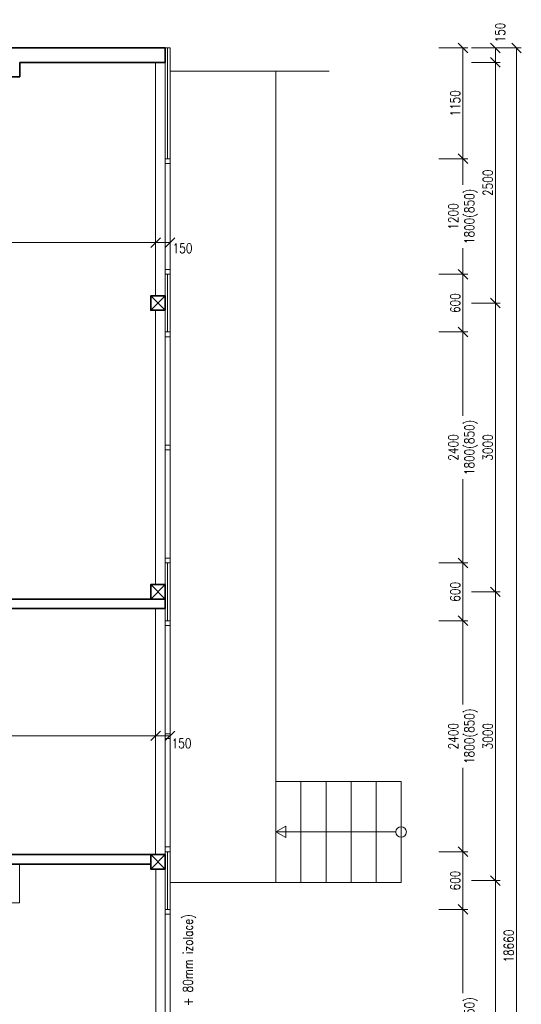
# Model space of a CAD drawing. Header units: millimetres. Extents: x -485339 to 350584, y -1189936 to 0.
# Tile 233 of 256: x -61287 to -56076, y -723233 to -713004. Entities that reach past the tile are written whole.
import ezdxf

# ---------------------------------------------------------------- set-up
doc = ezdxf.new("R2010")
doc.units = ezdxf.units.MM
doc.header["$LTSCALE"] = 10
doc.layers.get('Defpoints').update_dxf_attribs({"color": 201})
for name, color, linetype, lineweight, true_color in [('BOUR_OBV.PLÁŠT', 7, 'Continuous', 18, 0xdba400), ('BOUR_OKNA', 7, 'Continuous', 18, 0xdba400), ('BOURÁNÍ_POPIS', 7, 'Continuous', 18, 0xdba400)]:
    doc.layers.add(name, color=color, linetype=linetype, lineweight=lineweight, true_color=true_color)
for name, color, linetype, lineweight in [('St_kóty', 132, 'Continuous', 18), ('St_lehký obvodový plášť', 152, 'Continuous', 18), ('St_sloupy_opláštění_půdorys', 25, 'Continuous', 35), ('St_čáry_obrys', 5, 'Continuous', 35), ('St_čáry_plné', 250, 'Continuous', 18)]:
    doc.layers.add(name, color=color, linetype=linetype, lineweight=lineweight)
doc.layers.add('St_plocha_místn', color=140, linetype='Continuous', lineweight=18, plot=False)
doc.styles.get("Standard").update_dxf_attribs({"font": 'simplex.shx', "width": 0.8})
doc.linetypes.add('ZIGZAG', pattern='A,0.00254,-5.08,[131,ltypeshp.shx,S=5.08,R=0,X=-5.08,Y=0],-10.16,[131,ltypeshp.shx,S=5.08,R=180,X=5.08,Y=0],-5.08', length=20.32254)
doc.dimstyles.new('stavebníM50 vnitřní', dxfattribs={"dimtxt": 100, "dimasz": 100, "dimexe": 50, "dimexo": 100, "dimgap": 30, "dimtad": 1, "dimdec": 0, "dimtxsty": 'Standard', "dimblk": 'OBLIQUE', "dimcen": 2.5, "dimclrd": 256, "dimclre": 256, "dimclrt": 256, "dimadec": 0, "dimazin": 0, "dimtfac": 1, "dimtdec": 0, "dimtmove": 2, "dimatfit": 2, "dimldrblk": 'OBLIQUE', "dimfxl": 250, "dimfxlon": 1, "dimlwd": -1, "dimlwe": -1, "dimarcsym": 0})

# ---------------------------------------------------------------- blocks, each defined once
blk = doc.blocks.new('G$CBB62DE26')
at = {"layer": 'St_sloupy_opláštění_půdorys', "color": 0, "ltscale": 2}
blk.add_lwpolyline([(-75, -150), (75, -150), (75, 0), (-75, 0)], close=True, dxfattribs=at)
for points in [[(-75, 0), (75, -150)], [(75, 0), (-75, -150)]]:
    blk.add_lwpolyline(points, dxfattribs=at)
blk = doc.blocks.new('G$C9C144299')
at = {"layer": 'St_lehký obvodový plášť', "color": 0, "ltscale": 2}
for points in [[(0, -50), (2400, -50), (2400, 0), (0, 0)], [(0, -50), (0, -50), (0, 0), (0, 0)], [(0, -50), (0, -50), (0, 0), (0, 0)], [(0, -50), (50, -50), (50, 0), (0, 0)], [(1225, -50), (1175, -50), (1175, 0), (1225, 0)], [(2400, -50), (2350, -50), (2350, 0), (2400, 0)]]:
    blk.add_lwpolyline(points, close=True, dxfattribs=at)
blk = doc.blocks.new('G$C2A6251B2')
at = {"layer": 'St_lehký obvodový plášť', "color": 0, "ltscale": 2}
for points in [[(0, -50), (1200, -50), (1200, 0), (0, 0)], [(0, -50), (50, -50), (50, 0), (0, 0)], [(1200, -50), (1150, -50), (1150, 0), (1200, 0)]]:
    blk.add_lwpolyline(points, close=True, dxfattribs=at)
blk = doc.blocks.new('_OBLIQUE')
at = {"color": 0, "linetype": 'ByBlock'}
blk.add_line((-0.5, -0.5), (0.5, 0.5), dxfattribs=at)
blk = doc.blocks.new('*D5257')
at = {"layer": 'Defpoints', "color": 0}
for p in [(-58928, -713298), (-58928, -714448), (-56682, -714448)]:
    blk.add_point(p, dxfattribs=at)
at = {"layer": 'St_kóty'}
for p, q in [((-56932, -713298), (-56632, -713298)), ((-56682, -713298), (-56682, -714448)), ((-56932, -714448), (-56632, -714448))]:
    blk.add_line(p, q, dxfattribs=at)
at = {"layer": 'St_kóty', "linetype": 'ByBlock', "xscale": 100, "yscale": 100, "zscale": 100}
for p, rotation in [((-56682, -713298), 90), ((-56682, -714448), 270)]:
    blk.add_blockref('_OBLIQUE', p, dxfattribs=dict(at, rotation=rotation))
at = {"layer": 'St_kóty', "insert": (-56762, -713873), "char_height": 100, "attachment_point": 5, "rotation": 90}
blk.add_mtext('1150', dxfattribs=at)
blk = doc.blocks.new('*D5258')
at = {"layer": 'Defpoints', "color": 0}
for p in [(-58903, -718648), (-58903, -719248), (-56682, -719248)]:
    blk.add_point(p, dxfattribs=at)
at = {"layer": 'St_kóty'}
for p, q in [((-56932, -718648), (-56632, -718648)), ((-56682, -718648), (-56682, -719248)), ((-56932, -719248), (-56632, -719248))]:
    blk.add_line(p, q, dxfattribs=at)
at = {"layer": 'St_kóty', "linetype": 'ByBlock', "xscale": 100, "yscale": 100, "zscale": 100}
for p, rotation in [((-56682, -718648), 90), ((-56682, -719248), 270)]:
    blk.add_blockref('_OBLIQUE', p, dxfattribs=dict(at, rotation=rotation))
at = {"layer": 'St_kóty', "insert": (-56762, -718948), "char_height": 100, "attachment_point": 5, "rotation": 90}
blk.add_mtext('600', dxfattribs=at)
blk = doc.blocks.new('*D5259')
at = {"layer": 'Defpoints', "color": 0}
for p in [(-58903, -719248), (-58903, -721648), (-56682, -721648)]:
    blk.add_point(p, dxfattribs=at)
at = {"layer": 'St_kóty'}
for p, q in [((-56932, -719248), (-56632, -719248)), ((-56682, -719248), (-56682, -720119)), ((-56682, -721648), (-56682, -720777)), ((-56932, -721648), (-56632, -721648))]:
    blk.add_line(p, q, dxfattribs=at)
at = {"layer": 'St_kóty', "linetype": 'ByBlock', "xscale": 100, "yscale": 100, "zscale": 100}
for p, rotation in [((-56682, -719248), 90), ((-56682, -721648), 270)]:
    blk.add_blockref('_OBLIQUE', p, dxfattribs=dict(at, rotation=rotation))
at = {"layer": 'St_kóty', "insert": (-56682, -720448), "char_height": 100, "attachment_point": 5, "rotation": 90}
blk.add_mtext('2400\\P1800(850)', dxfattribs=at)
blk = doc.blocks.new('*D5260')
at = {"layer": 'Defpoints', "color": 0}
for p in [(-58903, -721648), (-58903, -722248), (-56682, -722248)]:
    blk.add_point(p, dxfattribs=at)
at = {"layer": 'St_kóty'}
for p, q in [((-56932, -721648), (-56632, -721648)), ((-56682, -721648), (-56682, -722248)), ((-56932, -722248), (-56632, -722248))]:
    blk.add_line(p, q, dxfattribs=at)
at = {"layer": 'St_kóty', "linetype": 'ByBlock', "xscale": 100, "yscale": 100, "zscale": 100}
for p, rotation in [((-56682, -721648), 90), ((-56682, -722248), 270)]:
    blk.add_blockref('_OBLIQUE', p, dxfattribs=dict(at, rotation=rotation))
at = {"layer": 'St_kóty', "insert": (-56762, -721948), "char_height": 100, "attachment_point": 5, "rotation": 90}
blk.add_mtext('600', dxfattribs=at)
blk = doc.blocks.new('*D5264')
at = {"layer": 'Defpoints', "color": 0}
for p in [(-58928, -714448), (-59750, -715648), (-56682, -715648)]:
    blk.add_point(p, dxfattribs=at)
at = {"layer": 'St_kóty'}
for p, q in [((-56932, -714448), (-56632, -714448)), ((-56682, -714448), (-56682, -714719)), ((-56682, -715648), (-56682, -715377)), ((-56932, -715648), (-56632, -715648))]:
    blk.add_line(p, q, dxfattribs=at)
at = {"layer": 'St_kóty', "linetype": 'ByBlock', "xscale": 100, "yscale": 100, "zscale": 100}
for p, rotation in [((-56682, -714448), 90), ((-56682, -715648), 270)]:
    blk.add_blockref('_OBLIQUE', p, dxfattribs=dict(at, rotation=rotation))
at = {"layer": 'St_kóty', "insert": (-56682, -715048), "char_height": 100, "attachment_point": 5, "rotation": 90}
blk.add_mtext('1200\\P1800(850)', dxfattribs=at)
blk = doc.blocks.new('*D5265')
at = {"layer": 'Defpoints', "color": 0}
for p in [(-59750, -715648), (-59750, -716248), (-56682, -716248)]:
    blk.add_point(p, dxfattribs=at)
at = {"layer": 'St_kóty'}
for p, q in [((-56932, -715648), (-56632, -715648)), ((-56682, -715648), (-56682, -716248)), ((-56932, -716248), (-56632, -716248))]:
    blk.add_line(p, q, dxfattribs=at)
at = {"layer": 'St_kóty', "linetype": 'ByBlock', "xscale": 100, "yscale": 100, "zscale": 100}
for p, rotation in [((-56682, -715648), 90), ((-56682, -716248), 270)]:
    blk.add_blockref('_OBLIQUE', p, dxfattribs=dict(at, rotation=rotation))
at = {"layer": 'St_kóty', "insert": (-56762, -715948), "char_height": 100, "attachment_point": 5, "rotation": 90}
blk.add_mtext('600', dxfattribs=at)
blk = doc.blocks.new('*D5266')
at = {"layer": 'Defpoints', "color": 0}
for p in [(-59750, -716248), (-59750, -718648), (-56682, -718648)]:
    blk.add_point(p, dxfattribs=at)
at = {"layer": 'St_kóty'}
for p, q in [((-56932, -716248), (-56632, -716248)), ((-56682, -716248), (-56682, -717119)), ((-56682, -718648), (-56682, -717777)), ((-56932, -718648), (-56632, -718648))]:
    blk.add_line(p, q, dxfattribs=at)
at = {"layer": 'St_kóty', "linetype": 'ByBlock', "xscale": 100, "yscale": 100, "zscale": 100}
for p, rotation in [((-56682, -716248), 90), ((-56682, -718648), 270)]:
    blk.add_blockref('_OBLIQUE', p, dxfattribs=dict(at, rotation=rotation))
at = {"layer": 'St_kóty', "insert": (-56682, -717448), "char_height": 100, "attachment_point": 5, "rotation": 90}
blk.add_mtext('2400\\P1800(850)', dxfattribs=at)
blk = doc.blocks.new('*D5267')
at = {"layer": 'Defpoints', "color": 0}
for p in [(-58903, -722248), (-59750, -724648), (-56682, -724648)]:
    blk.add_point(p, dxfattribs=at)
at = {"layer": 'St_kóty'}
for p, q in [((-56932, -722248), (-56632, -722248)), ((-56682, -722248), (-56682, -723119)), ((-56682, -724648), (-56682, -723777)), ((-56932, -724648), (-56632, -724648))]:
    blk.add_line(p, q, dxfattribs=at)
at = {"layer": 'St_kóty', "linetype": 'ByBlock', "xscale": 100, "yscale": 100, "zscale": 100}
for p, rotation in [((-56682, -722248), 90), ((-56682, -724648), 270)]:
    blk.add_blockref('_OBLIQUE', p, dxfattribs=dict(at, rotation=rotation))
at = {"layer": 'St_kóty', "insert": (-56682, -723448), "char_height": 100, "attachment_point": 5, "rotation": 90}
blk.add_mtext('2400\\P1800(850)', dxfattribs=at)
blk = doc.blocks.new('*D5270')
at = {"layer": 'Defpoints', "color": 0}
for p in [(-59775, -713298), (-59775, -713448), (-56345, -713448)]:
    blk.add_point(p, dxfattribs=at)
at = {"layer": 'St_kóty'}
for p, q in [((-56595, -713298), (-56295, -713298)), ((-56345, -713298), (-56345, -713448)), ((-56595, -713448), (-56295, -713448))]:
    blk.add_line(p, q, dxfattribs=at)
at = {"layer": 'St_kóty', "linetype": 'ByBlock', "xscale": 100, "yscale": 100, "zscale": 100}
for p, rotation in [((-56345, -713298), 90), ((-56345, -713448), 270)]:
    blk.add_blockref('_OBLIQUE', p, dxfattribs=dict(at, rotation=rotation))
at = {"layer": 'St_kóty', "insert": (-56295, -713138), "char_height": 100, "attachment_point": 5, "rotation": 90}
blk.add_mtext('150', dxfattribs=at)
blk = doc.blocks.new('*D5271')
at = {"layer": 'Defpoints', "color": 0}
for p in [(-59775, -713448), (-59925, -715948), (-56345, -715948)]:
    blk.add_point(p, dxfattribs=at)
at = {"layer": 'St_kóty'}
for p, q in [((-56595, -713448), (-56295, -713448)), ((-56345, -713448), (-56345, -715948)), ((-56595, -715948), (-56295, -715948))]:
    blk.add_line(p, q, dxfattribs=at)
at = {"layer": 'St_kóty', "linetype": 'ByBlock', "xscale": 100, "yscale": 100, "zscale": 100}
for p, rotation in [((-56345, -713448), 90), ((-56345, -715948), 270)]:
    blk.add_blockref('_OBLIQUE', p, dxfattribs=dict(at, rotation=rotation))
at = {"layer": 'St_kóty', "insert": (-56425, -714698), "char_height": 100, "attachment_point": 5, "rotation": 90}
blk.add_mtext('2500', dxfattribs=at)
blk = doc.blocks.new('*D5272')
at = {"layer": 'Defpoints', "color": 0}
for p in [(-59925, -715948), (-59925, -718948), (-56345, -718948)]:
    blk.add_point(p, dxfattribs=at)
at = {"layer": 'St_kóty'}
for p, q in [((-56595, -715948), (-56295, -715948)), ((-56345, -715948), (-56345, -718948)), ((-56595, -718948), (-56295, -718948))]:
    blk.add_line(p, q, dxfattribs=at)
at = {"layer": 'St_kóty', "linetype": 'ByBlock', "xscale": 100, "yscale": 100, "zscale": 100}
for p, rotation in [((-56345, -715948), 90), ((-56345, -718948), 270)]:
    blk.add_blockref('_OBLIQUE', p, dxfattribs=dict(at, rotation=rotation))
at = {"layer": 'St_kóty', "insert": (-56425, -717448), "char_height": 100, "attachment_point": 5, "rotation": 90}
blk.add_mtext('3000', dxfattribs=at)
blk = doc.blocks.new('*D5273')
at = {"layer": 'Defpoints', "color": 0}
for p in [(-59925, -718948), (-59925, -721948), (-56345, -721948)]:
    blk.add_point(p, dxfattribs=at)
at = {"layer": 'St_kóty'}
for p, q in [((-56595, -718948), (-56295, -718948)), ((-56345, -718948), (-56345, -721948)), ((-56595, -721948), (-56295, -721948))]:
    blk.add_line(p, q, dxfattribs=at)
at = {"layer": 'St_kóty', "linetype": 'ByBlock', "xscale": 100, "yscale": 100, "zscale": 100}
for p, rotation in [((-56345, -718948), 90), ((-56345, -721948), 270)]:
    blk.add_blockref('_OBLIQUE', p, dxfattribs=dict(at, rotation=rotation))
at = {"layer": 'St_kóty', "insert": (-56425, -720448), "char_height": 100, "attachment_point": 5, "rotation": 90}
blk.add_mtext('3000', dxfattribs=at)
blk = doc.blocks.new('*D5274')
at = {"layer": 'Defpoints', "color": 0}
for p in [(-59925, -721948), (-59925, -724948), (-56345, -724948)]:
    blk.add_point(p, dxfattribs=at)
at = {"layer": 'St_kóty'}
for p, q in [((-56595, -721948), (-56295, -721948)), ((-56345, -721948), (-56345, -724948)), ((-56595, -724948), (-56295, -724948))]:
    blk.add_line(p, q, dxfattribs=at)
at = {"layer": 'St_kóty', "linetype": 'ByBlock', "xscale": 100, "yscale": 100, "zscale": 100}
for p, rotation in [((-56345, -721948), 90), ((-56345, -724948), 270)]:
    blk.add_blockref('_OBLIQUE', p, dxfattribs=dict(at, rotation=rotation))
at = {"layer": 'St_kóty', "insert": (-56425, -723448), "char_height": 100, "attachment_point": 5, "rotation": 90}
blk.add_mtext('3000', dxfattribs=at)
blk = doc.blocks.new('*D5279')
at = {"layer": 'Defpoints', "color": 0}
for p in [(-59725, -713298), (-56126, -713298), (-59725, -731958)]:
    blk.add_point(p, dxfattribs=at)
at = {"layer": 'St_kóty'}
for p, q in [((-56376, -713298), (-56076, -713298)), ((-56126, -731958), (-56126, -713298)), ((-56376, -731958), (-56076, -731958))]:
    blk.add_line(p, q, dxfattribs=at)
at = {"layer": 'St_kóty', "linetype": 'ByBlock', "xscale": 100, "yscale": 100, "zscale": 100}
for p, rotation in [((-56126, -713298), 90), ((-56126, -731958), 270)]:
    blk.add_blockref('_OBLIQUE', p, dxfattribs=dict(at, rotation=rotation))
at = {"layer": 'St_kóty', "insert": (-56206, -722628), "char_height": 100, "attachment_point": 5, "rotation": 90}
blk.add_mtext('18660', dxfattribs=at)
blk = doc.blocks.new('*D5352')
at = {"layer": 'Defpoints', "color": 0}
for p in [(-59875, -715320), (-59875, -715873), (-66025, -716608)]:
    blk.add_point(p, dxfattribs=at)
at = {"layer": 'St_kóty'}
for p, q in [((-66025, -715570), (-66025, -715270)), ((-66025, -715320), (-59875, -715320)), ((-59875, -715570), (-59875, -715270))]:
    blk.add_line(p, q, dxfattribs=at)
at = {"layer": 'St_kóty', "linetype": 'ByBlock', "xscale": 100, "yscale": 100, "zscale": 100, "rotation": 180}
blk.add_blockref('_OBLIQUE', (-66025, -715320), dxfattribs=at)
at = {"layer": 'St_kóty', "linetype": 'ByBlock', "xscale": 100, "yscale": 100, "zscale": 100}
blk.add_blockref('_OBLIQUE', (-59875, -715320), dxfattribs=at)
at = {"layer": 'St_kóty', "insert": (-62950, -715240), "char_height": 100, "attachment_point": 5}
blk.add_mtext('6150', dxfattribs=at)
blk = doc.blocks.new('*D5353')
at = {"layer": 'Defpoints', "color": 0}
for p in [(-59725, -715320), (-59725, -715598), (-59875, -715873)]:
    blk.add_point(p, dxfattribs=at)
at = {"layer": 'St_kóty'}
for p, q in [((-59875, -715570), (-59875, -715270)), ((-59875, -715320), (-59725, -715320)), ((-59725, -715498), (-59725, -715270))]:
    blk.add_line(p, q, dxfattribs=at)
at = {"layer": 'St_kóty', "linetype": 'ByBlock', "xscale": 100, "yscale": 100, "zscale": 100, "rotation": 180}
blk.add_blockref('_OBLIQUE', (-59875, -715320), dxfattribs=at)
at = {"layer": 'St_kóty', "linetype": 'ByBlock', "xscale": 100, "yscale": 100, "zscale": 100}
blk.add_blockref('_OBLIQUE', (-59725, -715320), dxfattribs=at)
at = {"layer": 'St_kóty', "insert": (-59596, -715379), "char_height": 100, "attachment_point": 5}
blk.add_mtext('150', dxfattribs=at)
blk = doc.blocks.new('*D5357')
at = {"layer": 'Defpoints', "color": 0}
for p in [(-59875, -720444), (-66025, -721678), (-59875, -721678)]:
    blk.add_point(p, dxfattribs=at)
at = {"layer": 'St_kóty'}
for p, q in [((-66025, -720694), (-66025, -720394)), ((-66025, -720444), (-59875, -720444)), ((-59875, -720694), (-59875, -720394))]:
    blk.add_line(p, q, dxfattribs=at)
at = {"layer": 'St_kóty', "linetype": 'ByBlock', "xscale": 100, "yscale": 100, "zscale": 100, "rotation": 180}
blk.add_blockref('_OBLIQUE', (-66025, -720444), dxfattribs=at)
at = {"layer": 'St_kóty', "linetype": 'ByBlock', "xscale": 100, "yscale": 100, "zscale": 100}
blk.add_blockref('_OBLIQUE', (-59875, -720444), dxfattribs=at)
at = {"layer": 'St_kóty', "insert": (-62950, -720364), "char_height": 100, "attachment_point": 5}
blk.add_mtext('6150', dxfattribs=at)
blk = doc.blocks.new('*D5358')
at = {"layer": 'Defpoints', "color": 0}
for p in [(-59725, -720444), (-59725, -721648), (-59875, -721678)]:
    blk.add_point(p, dxfattribs=at)
at = {"layer": 'St_kóty'}
for p, q in [((-59875, -720694), (-59875, -720394)), ((-59875, -720444), (-59725, -720444)), ((-59725, -720694), (-59725, -720394))]:
    blk.add_line(p, q, dxfattribs=at)
at = {"layer": 'St_kóty', "linetype": 'ByBlock', "xscale": 100, "yscale": 100, "zscale": 100, "rotation": 180}
blk.add_blockref('_OBLIQUE', (-59875, -720444), dxfattribs=at)
at = {"layer": 'St_kóty', "linetype": 'ByBlock', "xscale": 100, "yscale": 100, "zscale": 100}
blk.add_blockref('_OBLIQUE', (-59725, -720444), dxfattribs=at)
at = {"layer": 'St_kóty', "insert": (-59605, -720522), "char_height": 100, "attachment_point": 5}
blk.add_mtext('150', dxfattribs=at)
blk = doc.blocks.new('*D5362')
at = {"layer": 'Defpoints', "color": 0}
for p in [(-59875, 0), (-59875, -727049), (-70355, -727118)]:
    blk.add_point(p, dxfattribs=at)
at = {"layer": 'St_kóty'}
for p, q in [((-59875, -726799), (-59875, -727099)), ((-70355, -727049), (-70355, -726999)), ((-70355, -727049), (-59875, -727049))]:
    blk.add_line(p, q, dxfattribs=at)
at = {"layer": 'St_kóty', "linetype": 'ByBlock', "xscale": 100, "yscale": 100, "zscale": 100, "rotation": 180}
blk.add_blockref('_OBLIQUE', (-70355, -727049), dxfattribs=at)
at = {"layer": 'St_kóty', "linetype": 'ByBlock', "xscale": 100, "yscale": 100, "zscale": 100}
blk.add_blockref('_OBLIQUE', (-59875, -727049), dxfattribs=at)
at = {"layer": 'St_kóty', "insert": (-65115, -726969), "char_height": 100, "attachment_point": 5}
blk.add_mtext('10480', dxfattribs=at)

msp = doc.modelspace()

# ---------------------------------------------------------------- linework, layer by layer
at = {"layer": 'BOUR_OBV.PLÁŠT', "ltscale": 2}
for points in [[(-59724.9, -713297.8), (-59774.9, -713297.8)], [(-59724.9, -714447.8), (-59724.9, -713297.8)], [(-59774.9, -714447.8), (-59774.9, -713447.8)], [(-59774.9, -714447.8), (-59724.9, -714447.8)]]:
    msp.add_lwpolyline(points, dxfattribs=at)
at = {"layer": 'BOUR_OBV.PLÁŠT', "linetype": 'ZIGZAG', "ltscale": 0.2}
for points in [[(-59749.9, -714447.8), (-59749.9, -713297.8)], [(-59749.9, -716247.8), (-59749.9, -715647.8)], [(-59749.9, -719247.8), (-59749.9, -718647.8)], [(-59749.9, -722247.8), (-59749.9, -721647.8)]]:
    msp.add_lwpolyline(points, dxfattribs=at)
at = {"layer": 'BOUR_OBV.PLÁŠT', "ltscale": 2}
for points in [[(-59724.9, -716247.8), (-59724.9, -715647.8), (-59774.9, -715647.8), (-59774.9, -716247.8)], [(-59724.9, -716247.8), (-59724.9, -716247.8), (-59774.9, -716247.8), (-59774.9, -716247.8)], [(-59724.9, -716247.8), (-59724.9, -716247.8), (-59774.9, -716247.8), (-59774.9, -716247.8)], [(-59724.9, -719247.8), (-59724.9, -718647.8), (-59774.9, -718647.8), (-59774.9, -719247.8)], [(-59724.9, -719247.8), (-59724.9, -719247.8), (-59774.9, -719247.8), (-59774.9, -719247.8)], [(-59724.9, -719247.8), (-59724.9, -719247.8), (-59774.9, -719247.8), (-59774.9, -719247.8)], [(-59724.9, -722247.8), (-59724.9, -721647.8), (-59774.9, -721647.8), (-59774.9, -722247.8)], [(-59724.9, -722247.8), (-59724.9, -722247.8), (-59774.9, -722247.8), (-59774.9, -722247.8)], [(-59724.9, -722247.8), (-59724.9, -722247.8), (-59774.9, -722247.8), (-59774.9, -722247.8)]]:
    msp.add_lwpolyline(points, close=True, dxfattribs=at)
at = {"layer": 'St_plocha_místn'}
for points in [[(-66024.9, -719022.8), (-59924.9, -719022.8), (-59924.9, -718872.8), (-59874.9, -718872.8), (-59874.9, -716022.8), (-59924.9, -716022.8), (-59924.9, -715872.8), (-59874.9, -715872.8), (-59874.9, -713447.8), (-61284.9, -713447.8), (-61284.9, -713597.8), (-61784.9, -713597.8), (-61784.9, -713447.8), (-66024.9, -713447.8)], [(-66024.9, -721677.8), (-59875.3, -721677.8), (-59875.3, -719122.8), (-66024.9, -719122.8)]]:
    msp.add_lwpolyline(points, close=True, dxfattribs=at)
msp.add_lwpolyline([(-59873.3, -724872.8), (-59873.3, -721827.8), (-59924.9, -721827.8), (-59924.9, -721777.8), (-61289.1, -721777.8), (-61289.1, -722177.8), (-61639.1, -722177.8), (-61639.1, -721777.8), (-68289.1, -721777.8), (-68289.1, -722177.8), (-68639.1, -722177.8), (-68639.1, -721777.8), (-70354.9, -721777.8), (-70354.9, -727647.8)], dxfattribs=at)
at = {"layer": 'St_čáry_obrys', "ltscale": 2}
for points in [[(-59774.9, -713297.8), (-74604.9, -713297.8)], [(-59774.9, -713447.8), (-59774.9, -713297.8)], [(-61284.9, -713447.8), (-59774.9, -713447.8)], [(-61284.9, -713447.8), (-61284.9, -713597.8)], [(-61784.9, -713597.8), (-61284.9, -713597.8)], [(-59774.9, -719022.8), (-64724.9, -719022.8)], [(-59774.9, -719122.8), (-59774.9, -719022.8)], [(-59774.9, -719122.8), (-64724.9, -719122.8)], [(-59924.9, -721777.8), (-68954.9, -721777.8)], [(-59924.9, -721677.8), (-66024.9, -721677.8)]]:
    msp.add_lwpolyline(points, dxfattribs=at)
at = {"layer": 'St_čáry_plné', "ltscale": 2}
for points in [[(-59874.9, -713447.8), (-59874.9, -715872.8)], [(-59724.9, -713537.8), (-58070.3, -713537.8)], [(-59724.9, -721967.8), (-58624.9, -721967.8), (-58624.9, -713537.8)], [(-59874.9, -716022.8), (-59874.9, -718872.8)], [(-59875.3, -719122.7), (-59875.3, -721677.7)], [(-58624.9, -721967.8), (-58364.9, -721967.8), (-58364.9, -720917.8), (-58624.9, -720917.8)], [(-58364.9, -721967.8), (-58104.9, -721967.8), (-58104.9, -720917.8), (-58364.9, -720917.8)], [(-58104.9, -721967.8), (-57844.9, -721967.8), (-57844.9, -720917.8), (-58104.9, -720917.8)], [(-57844.9, -721967.8), (-57584.9, -721967.8), (-57584.9, -720917.8), (-57844.9, -720917.8)], [(-57584.9, -721967.8), (-57324.9, -721967.8), (-57324.9, -720917.8), (-57584.9, -720917.8)], [(-57379.5, -721442.8), (-58624.9, -721442.8)], [(-59873.3, -721827.8), (-59873.3, -724872.8)]]:
    msp.add_lwpolyline(points, dxfattribs=at)
msp.add_lwpolyline([(-58624.9, -721442.8), (-58523.4, -721501.3), (-58523.4, -721384.2)], close=True, dxfattribs=at)
msp.add_circle((-57324.9, -721442.8), 54.6, dxfattribs=at)

# ---------------------------------------------------------------- block references
at = {"layer": 'BOUR_OKNA', "ltscale": 2, "rotation": 90}
for name, p in [('G$C2A6251B2', (-59774.9, -715647.8)), ('G$C9C144299', (-59774.9, -718647.8)), ('G$C9C144299', (-59774.9, -721647.8)), ('G$C9C144299', (-59774.9, -724647.8))]:
    msp.add_blockref(name, p, dxfattribs=at)
at = {"layer": 'St_sloupy_opláštění_půdorys', "ltscale": 2, "rotation": 90}
for p in [(-59924.9, -715947.8), (-59924.9, -718947.8), (-59924.9, -721752.8)]:
    msp.add_blockref('G$CBB62DE26', p, dxfattribs=at)

# ---------------------------------------------------------------- texts
at = {"layer": 'BOURÁNÍ_POPIS', "width": 0.8}
msp.add_text('DEMONTÁŽ LEHKÉHO OBVODOVÉHO PLÁŠTĚ (TRAP.PLECH + 80mm izolace)', height=100, rotation=90, dxfattribs=at).set_placement((-59489.1, -726345.6))

# ---------------------------------------------------------------- dimensions: what is measured, and where the dimension line sits
at = {"layer": 'St_kóty'}
for base, p1, p2, picture, middle in [((-59875.3, -727049.1), (-70354.9, -727117.8), (-59875.3, 0), '*D5362', (-65115.1, -726969.1)), ((-59874.9, -715320.1), (-66024.9, -716607.8), (-59874.9, -715872.8), '*D5352', (-62949.9, -715240.1)), ((-59875.3, -720443.8), (-66024.9, -721677.8), (-59875.3, -721677.7), '*D5357', (-62950.1, -720363.8))]:
    dim = msp.add_linear_dim(base=base, p1=p1, p2=p2, dimstyle='stavebníM50 vnitřní', dxfattribs=at)
    dim.commit()
    dim.dimension.update_dxf_attribs({"geometry": picture, "text_midpoint": middle})
dim = msp.add_linear_dim(base=(-56345.3, -713447.8), p1=(-59774.9, -713297.8), p2=(-59774.9, -713447.8), angle=90, dimstyle='stavebníM50 vnitřní', dxfattribs=at)
dim.commit()
dim.dimension.update_dxf_attribs({"geometry": '*D5270', "text_midpoint": (-56295.1, -713138.5), "dimtype": 160})
for base, p1, p2, picture, middle in [((-56126, -713297.8), (-59724.9, -731957.8), (-59724.9, -713297.8), '*D5279', (-56206, -722627.8)), ((-56682.1, -714447.8), (-58928.4, -713297.8), (-58928.4, -714447.8), '*D5257', (-56762.1, -713872.8)), ((-56345.3, -715947.8), (-59774.9, -713447.8), (-59924.9, -715947.8), '*D5271', (-56425.3, -714697.8)), ((-56682.1, -716247.8), (-59749.9, -715647.8), (-59749.9, -716247.8), '*D5265', (-56762.1, -715947.8)), ((-56345.3, -718947.8), (-59924.9, -715947.8), (-59924.9, -718947.8), '*D5272', (-56425.3, -717447.8)), ((-56682.1, -719247.8), (-58903.4, -718647.8), (-58903.4, -719247.8), '*D5258', (-56762.1, -718947.8)), ((-56345.3, -721947.8), (-59924.9, -718947.8), (-59924.9, -721947.8), '*D5273', (-56425.3, -720447.8)), ((-56682.1, -722247.8), (-58903.4, -721647.8), (-58903.4, -722247.8), '*D5260', (-56762.1, -721947.8)), ((-56345.3, -724947.8), (-59924.9, -721947.8), (-59924.9, -724947.8), '*D5274', (-56425.3, -723447.8))]:
    dim = msp.add_linear_dim(base=base, p1=p1, p2=p2, angle=90, dimstyle='stavebníM50 vnitřní', dxfattribs=at)
    dim.commit()
    dim.dimension.update_dxf_attribs({"geometry": picture, "text_midpoint": middle})
for base, p1, p2, picture, middle in [((-56682.1, -715647.8), (-58928.4, -714447.8), (-59749.9, -715647.8), '*D5264', (-56682.1, -715047.8)), ((-56682.1, -718647.8), (-59749.9, -716247.8), (-59749.9, -718647.8), '*D5266', (-56682.1, -717447.8)), ((-56682.1, -721647.8), (-58903.4, -719247.8), (-58903.4, -721647.8), '*D5259', (-56682.1, -720447.8)), ((-56682.1, -724647.8), (-58903.4, -722247.8), (-59749.9, -724647.8), '*D5267', (-56682.1, -723447.8))]:
    dim = msp.add_linear_dim(base=base, p1=p1, p2=p2, angle=90, text='<>\\P1800(850)', dimstyle='stavebníM50 vnitřní', override={"dimtxsty": 'Standard'}, dxfattribs=at)
    dim.commit()
    dim.dimension.update_dxf_attribs({"geometry": picture, "text_midpoint": middle, "dimtype": 160})
for base, p1, p2, picture, middle in [((-59724.9, -715320.1), (-59874.9, -715872.8), (-59724.9, -715597.8), '*D5353', (-59596.4, -715378.9)), ((-59724.9, -720443.8), (-59875.3, -721677.7), (-59724.9, -721647.8), '*D5358', (-59605.3, -720521.7))]:
    dim = msp.add_linear_dim(base=base, p1=p1, p2=p2, dimstyle='stavebníM50 vnitřní', dxfattribs=at)
    dim.commit()
    dim.dimension.update_dxf_attribs({"geometry": picture, "text_midpoint": middle, "dimtype": 160})

doc.saveas('drawing.dxf')
